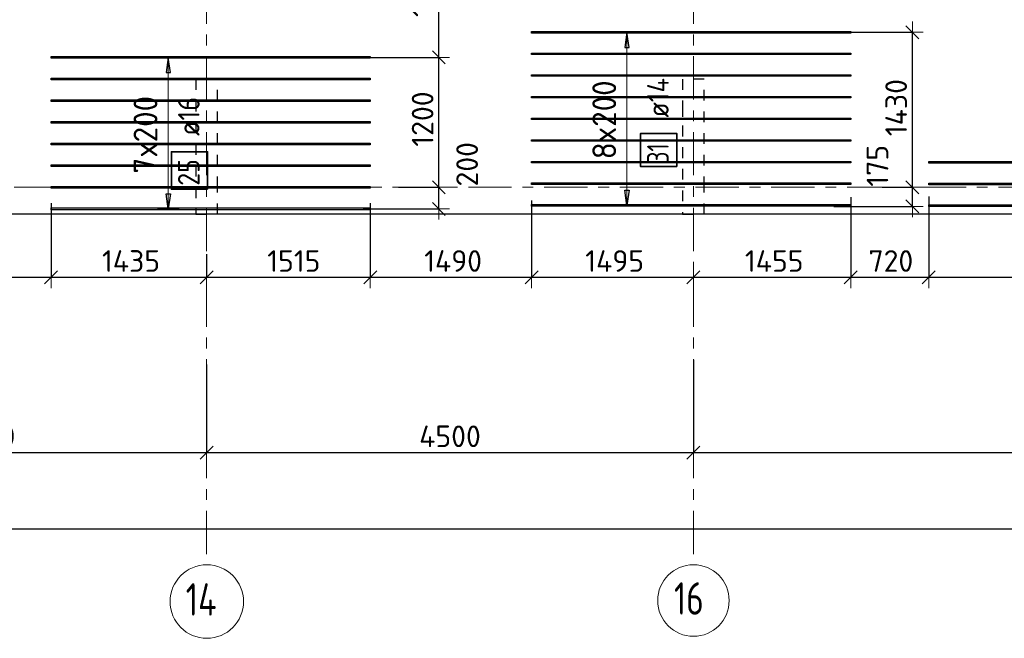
# Model space of a CAD drawing. Header units: metres. Extents: x -38 to 97, y -15 to 21.
# Tile 28 of 132: x 35.22 to 44.32, y -4.17 to 1.55. Entities that reach past the tile are written whole.
import ezdxf

# ---------------------------------------------------------------- set-up
doc = ezdxf.new("R2010")
doc.units = ezdxf.units.M
doc.header["$PDMODE"] = 65
for name, pattern in [('______11', [0.5, 0.4, -0.05, 0, -0.05]), ('______2', [0.0405, 0.03, -0.0105]), ('______5', [1.1, 0.8, -0.1, 0.1, -0.1])]:
    doc.linetypes.add(name, pattern=pattern)
for name, color, linetype, lineweight in [('XR$2$Осевая линия (1)', 7, '______5', 13), ('XR$2$Размерная линия (1)', 7, 'Continuous', 13), ('XR$4$Перекрытие (1)', 7, 'Continuous', 35), ('XR$4$Размерная линия (1)', 7, 'Continuous', 13)]:
    doc.layers.add(name, color=color, linetype=linetype, lineweight=lineweight)
doc.layers.add('XR$4$Арм.стержн.Доп. Арм верхн.зоны Х', color=7, linetype='Continuous', lineweight=35, true_color=0x8c8cff)
doc.layers.add('XR$6$Стена_ бетон несущ.', color=7, linetype='Continuous', lineweight=70, true_color=0xb4b496)
doc.styles.add('ISOCPEUR', font='txt')
doc.dimstyles.new('DIMSTYLE_3', dxfattribs={"dimtxt": 0.2, "dimasz": 0.2, "dimexe": 0, "dimexo": 0, "dimgap": 0.1, "dimtad": 2, "dimdec": 0, "dimlfac": 1000, "dimrnd": 5, "dimzin": 12, "dimdsep": 46, "dimtxsty": 'ISOCPEUR', "dimblk1": 'ALL_ML_STRICH', "dimblk2": 'ALL_ML_STRICH', "dimsah": 1, "dimcen": 0, "dimclrd": 7, "dimclre": 256, "dimclrt": 7, "dimadec": 0, "dimazin": 0, "dimtfac": 1, "dimtdec": 0, "dimtix": 1, "dimtmove": 2, "dimatfit": 3, "dimfxl": 0, "dimtzin": 0, "dimlwd": 0, "dimlwe": -3, "dimarcsym": 0})
doc.dimstyles.new('DIMSTYLE_33', dxfattribs={"dimtxt": 0.2, "dimasz": 0.2, "dimexe": 0, "dimexo": 0, "dimgap": 0.1, "dimtad": 2, "dimdec": 0, "dimlfac": 1000, "dimrnd": 5, "dimzin": 12, "dimdsep": 46, "dimtxsty": 'ISOCPEUR', "dimblk1": 'ALL_ML_STRICH', "dimblk2": 'ALL_ML_STRICH', "dimsah": 1, "dimcen": 0, "dimclrd": 7, "dimclre": 256, "dimclrt": 7, "dimadec": 0, "dimazin": 0, "dimtfac": 1, "dimtdec": 0, "dimtix": 1, "dimtmove": 2, "dimatfit": 3, "dimfxl": 0, "dimtvp": 1.2, "dimtzin": 0, "dimlwd": 0, "dimlwe": -3, "dimarcsym": 0})
doc.dimstyles.new('DIMSTYLE_34', dxfattribs={"dimtxt": 0.2, "dimasz": 0.2, "dimexe": 0, "dimexo": 0, "dimgap": 0.1, "dimtad": 0, "dimdec": 0, "dimlfac": 1000, "dimrnd": 5, "dimzin": 12, "dimdsep": 46, "dimtxsty": 'ISOCPEUR', "dimblk1": 'ALL_ML_STRICH', "dimblk2": 'ALL_ML_STRICH', "dimsah": 1, "dimcen": 0, "dimclrd": 7, "dimclre": 256, "dimclrt": 7, "dimadec": 0, "dimazin": 0, "dimtfac": 1, "dimtdec": 0, "dimtix": 1, "dimtmove": 2, "dimatfit": 3, "dimfxl": 0, "dimtvp": 1.2, "dimtzin": 0, "dimlwd": 0, "dimlwe": -3, "dimarcsym": 0})

# ---------------------------------------------------------------- blocks, each defined once
blk = doc.blocks.new('ALL_ML_STRICH')
at = {"color": 0, "linetype": 'ByBlock', "lineweight": -2}
for p, q in [((0, -0.5), (0, 0.5)), ((-1, 0), (0.5, 0)), ((-0.3, -0.3), (0.3, 0.3))]:
    blk.add_line(p, q, dxfattribs=at)
blk = doc.blocks.new('*D12')
at = {"layer": 'DEFPOINTS', "color": 7, "linetype": 'Continuous', "lineweight": 13, "transparency": 33554687}
for p in [(0.5, -3.1033), (0.5, -3.1563), (61.6, -3.1401)]:
    blk.add_point(p, dxfattribs=at)
at = {"layer": 'XR$2$Размерная линия (1)', "color": 9, "linetype": 'Continuous', "lineweight": -2, "true_color": 0xc7c7c7, "transparency": 33554687}
for p, q in [((0.5, -3.1233), (0.5, -3.1563)), ((61.6, -3.1563), (61.6, -3.1563))]:
    blk.add_line(p, q, dxfattribs=at)
at = {"layer": 'XR$2$Размерная линия (1)', "color": 7, "linetype": 'Continuous', "lineweight": -2, "transparency": 33554687}
blk.add_line((0.5, -3.1563), (61.6, -3.1563), dxfattribs=at)
at = {"layer": 'XR$2$Размерная линия (1)', "color": 7, "linetype": 'Continuous', "lineweight": 13, "transparency": 33554687, "xscale": 0.2, "yscale": 0.2, "zscale": 0.2, "rotation": 180}
blk.add_blockref('ALL_ML_STRICH', (0.5, -3.1563), dxfattribs=at)
at = {"layer": 'XR$2$Размерная линия (1)', "color": 7, "linetype": 'Continuous', "lineweight": 13, "transparency": 33554687, "xscale": 0.2, "yscale": 0.2, "zscale": 0.2}
blk.add_blockref('ALL_ML_STRICH', (61.6, -3.1563), dxfattribs=at)
at = {"layer": 'XR$2$Размерная линия (1)', "color": 7, "linetype": 'Continuous', "lineweight": 13, "transparency": 33554687, "insert": (31.1, -3.0063), "char_height": 0.2, "width": 1, "attachment_point": 5, "style": 'ISOCPEUR'}
blk.add_mtext('\\A1;{61100}', dxfattribs=at)
blk = doc.blocks.new('*D21')
at = {"layer": 'DEFPOINTS', "color": 7, "linetype": 'Continuous', "lineweight": 13, "transparency": 33554687}
for p in [(36.95, -1.6172), (32.85, -2.452), (32.85, -2.8182)]:
    blk.add_point(p, dxfattribs=at)
at = {"layer": 'XR$2$Размерная линия (1)', "color": 9, "linetype": 'Continuous', "lineweight": -2, "true_color": 0xc7c7c7, "transparency": 33554687}
for p, q in [((36.95, -1.6372), (36.95, -2.452)), ((32.85, -2.7982), (32.85, -2.452))]:
    blk.add_line(p, q, dxfattribs=at)
at = {"layer": 'XR$2$Размерная линия (1)', "color": 7, "linetype": 'Continuous', "lineweight": -2, "transparency": 33554687}
blk.add_line((32.85, -2.452), (36.95, -2.452), dxfattribs=at)
at = {"layer": 'XR$2$Размерная линия (1)', "color": 7, "linetype": 'Continuous', "lineweight": 13, "transparency": 33554687, "xscale": 0.2, "yscale": 0.2, "zscale": 0.2, "rotation": 180}
blk.add_blockref('ALL_ML_STRICH', (32.85, -2.452), dxfattribs=at)
at = {"layer": 'XR$2$Размерная линия (1)', "color": 7, "linetype": 'Continuous', "lineweight": 13, "transparency": 33554687, "xscale": 0.2, "yscale": 0.2, "zscale": 0.2}
blk.add_blockref('ALL_ML_STRICH', (36.95, -2.452), dxfattribs=at)
at = {"layer": 'XR$2$Размерная линия (1)', "color": 7, "linetype": 'Continuous', "lineweight": 13, "transparency": 33554687, "insert": (34.92, -2.302), "char_height": 0.2, "width": 0.8, "attachment_point": 5, "style": 'ISOCPEUR'}
blk.add_mtext('\\A1;{4100}', dxfattribs=at)
blk = doc.blocks.new('*D22')
at = {"layer": 'DEFPOINTS', "color": 7, "linetype": 'Continuous', "lineweight": 13, "transparency": 33554687}
for p in [(36.95, -1.6172), (41.45, -1.5748), (36.95, -2.452)]:
    blk.add_point(p, dxfattribs=at)
at = {"layer": 'XR$2$Размерная линия (1)', "color": 9, "linetype": 'Continuous', "lineweight": -2, "true_color": 0xc7c7c7, "transparency": 33554687}
for p, q in [((36.95, -1.6372), (36.95, -2.452)), ((41.45, -1.5948), (41.45, -2.452))]:
    blk.add_line(p, q, dxfattribs=at)
at = {"layer": 'XR$2$Размерная линия (1)', "color": 7, "linetype": 'Continuous', "lineweight": -2, "transparency": 33554687}
blk.add_line((36.95, -2.452), (41.45, -2.452), dxfattribs=at)
at = {"layer": 'XR$2$Размерная линия (1)', "color": 7, "linetype": 'Continuous', "lineweight": 13, "transparency": 33554687, "xscale": 0.2, "yscale": 0.2, "zscale": 0.2, "rotation": 180}
blk.add_blockref('ALL_ML_STRICH', (36.95, -2.452), dxfattribs=at)
at = {"layer": 'XR$2$Размерная линия (1)', "color": 7, "linetype": 'Continuous', "lineweight": 13, "transparency": 33554687, "xscale": 0.2, "yscale": 0.2, "zscale": 0.2}
blk.add_blockref('ALL_ML_STRICH', (41.45, -2.452), dxfattribs=at)
at = {"layer": 'XR$2$Размерная линия (1)', "color": 7, "linetype": 'Continuous', "lineweight": 13, "transparency": 33554687, "insert": (39.2, -2.302), "char_height": 0.2, "width": 0.8, "attachment_point": 5, "style": 'ISOCPEUR'}
blk.add_mtext('\\A1;{4500}', dxfattribs=at)
blk = doc.blocks.new('*D23')
at = {"layer": 'DEFPOINTS', "color": 7, "linetype": 'Continuous', "lineweight": 13, "transparency": 33554687}
for p in [(41.45, -1.5748), (48.15, -1.6059), (41.45, -2.452)]:
    blk.add_point(p, dxfattribs=at)
at = {"layer": 'XR$2$Размерная линия (1)', "color": 9, "linetype": 'Continuous', "lineweight": -2, "true_color": 0xc7c7c7, "transparency": 33554687}
for p, q in [((41.45, -1.5948), (41.45, -2.452)), ((48.15, -1.6259), (48.15, -2.452))]:
    blk.add_line(p, q, dxfattribs=at)
at = {"layer": 'XR$2$Размерная линия (1)', "color": 7, "linetype": 'Continuous', "lineweight": -2, "transparency": 33554687}
blk.add_line((41.45, -2.452), (48.15, -2.452), dxfattribs=at)
at = {"layer": 'XR$2$Размерная линия (1)', "color": 7, "linetype": 'Continuous', "lineweight": 13, "transparency": 33554687, "xscale": 0.2, "yscale": 0.2, "zscale": 0.2, "rotation": 180}
blk.add_blockref('ALL_ML_STRICH', (41.45, -2.452), dxfattribs=at)
at = {"layer": 'XR$2$Размерная линия (1)', "color": 7, "linetype": 'Continuous', "lineweight": 13, "transparency": 33554687, "xscale": 0.2, "yscale": 0.2, "zscale": 0.2}
blk.add_blockref('ALL_ML_STRICH', (48.15, -2.452), dxfattribs=at)
at = {"layer": 'XR$2$Размерная линия (1)', "color": 7, "linetype": 'Continuous', "lineweight": 13, "transparency": 33554687, "insert": (44.81, -2.302), "char_height": 0.2, "width": 0.8, "attachment_point": 5, "style": 'ISOCPEUR'}
blk.add_mtext('\\A1;{6700}', dxfattribs=at)
blk = doc.blocks.new('*D407')
at = {"layer": 'DEFPOINTS', "color": 7, "linetype": 'Continuous', "lineweight": 13, "transparency": 33554687}
for p in [(38.7032, 0), (38.3778, -0.1998), (39.0968, -0.1998)]:
    blk.add_point(p, dxfattribs=at)
at = {"layer": 'XR$4$Размерная линия (1)', "color": 9, "linetype": 'Continuous', "lineweight": -2, "true_color": 0xc7c7c7, "transparency": 33554687}
for p, q in [((38.7232, 0), (39.0968, 0)), ((38.3978, -0.1998), (39.0968, -0.1998))]:
    blk.add_line(p, q, dxfattribs=at)
at = {"layer": 'XR$4$Размерная линия (1)', "color": 7, "linetype": 'Continuous', "lineweight": -2, "transparency": 33554687}
blk.add_line((39.0968, -0.1998), (39.0968, 0), dxfattribs=at)
at = {"layer": 'XR$4$Размерная линия (1)', "color": 7, "linetype": 'Continuous', "lineweight": 13, "transparency": 33554687, "xscale": 0.2, "yscale": 0.2, "zscale": 0.2}
for p, rotation in [((39.0968, 0), 90), ((39.0968, -0.1998), 270)]:
    blk.add_blockref('ALL_ML_STRICH', p, dxfattribs=dict(at, rotation=rotation))
at = {"layer": 'XR$4$Размерная линия (1)', "color": 7, "linetype": 'Continuous', "lineweight": 13, "transparency": 33554687, "insert": (39.3585, 0.2121), "char_height": 0.2, "width": 0.6, "attachment_point": 5, "rotation": 90, "style": 'ISOCPEUR'}
blk.add_mtext('\\A1;{200}', dxfattribs=at)
blk = doc.blocks.new('*D408')
at = {"layer": 'DEFPOINTS', "color": 7, "linetype": 'Continuous', "lineweight": 13, "transparency": 33554687}
for p in [(38.3464, 1.2002), (38.7032, 0), (39.0968, 0)]:
    blk.add_point(p, dxfattribs=at)
at = {"layer": 'XR$4$Размерная линия (1)', "color": 9, "linetype": 'Continuous', "lineweight": -2, "true_color": 0xc7c7c7, "transparency": 33554687}
for p, q in [((38.3664, 1.2002), (39.0968, 1.2002)), ((38.7232, 0), (39.0968, 0))]:
    blk.add_line(p, q, dxfattribs=at)
at = {"layer": 'XR$4$Размерная линия (1)', "color": 7, "linetype": 'Continuous', "lineweight": -2, "transparency": 33554687}
blk.add_line((39.0968, 0), (39.0968, 1.2002), dxfattribs=at)
at = {"layer": 'XR$4$Размерная линия (1)', "color": 7, "linetype": 'Continuous', "lineweight": 13, "transparency": 33554687, "xscale": 0.2, "yscale": 0.2, "zscale": 0.2}
for p, rotation in [((39.0968, 1.2002), 90), ((39.0968, 0), 270)]:
    blk.add_blockref('ALL_ML_STRICH', p, dxfattribs=dict(at, rotation=rotation))
at = {"layer": 'XR$4$Размерная линия (1)', "color": 7, "linetype": 'Continuous', "lineweight": 13, "transparency": 33554687, "insert": (38.9468, 0.6301), "char_height": 0.2, "width": 0.8, "attachment_point": 5, "rotation": 90, "style": 'ISOCPEUR'}
blk.add_mtext('\\A1;{1200}', dxfattribs=at)
blk = doc.blocks.new('*D409')
at = {"layer": 'DEFPOINTS', "color": 7, "linetype": 'Continuous', "lineweight": 13, "transparency": 33554687}
for p in [(38.3869, 2.4052), (38.3464, 1.2002), (39.0968, 1.2002)]:
    blk.add_point(p, dxfattribs=at)
at = {"layer": 'XR$4$Размерная линия (1)', "color": 9, "linetype": 'Continuous', "lineweight": -2, "true_color": 0xc7c7c7, "transparency": 33554687}
for p, q in [((38.4069, 2.4052), (39.0968, 2.4052)), ((38.3664, 1.2002), (39.0968, 1.2002))]:
    blk.add_line(p, q, dxfattribs=at)
at = {"layer": 'XR$4$Размерная линия (1)', "color": 7, "linetype": 'Continuous', "lineweight": -2, "transparency": 33554687}
blk.add_line((39.0968, 1.2002), (39.0968, 2.4052), dxfattribs=at)
at = {"layer": 'XR$4$Размерная линия (1)', "color": 7, "linetype": 'Continuous', "lineweight": 13, "transparency": 33554687, "xscale": 0.2, "yscale": 0.2, "zscale": 0.2}
for p, rotation in [((39.0968, 2.4052), 90), ((39.0968, 1.2002), 270)]:
    blk.add_blockref('ALL_ML_STRICH', p, dxfattribs=dict(at, rotation=rotation))
at = {"layer": 'XR$4$Размерная линия (1)', "color": 7, "linetype": 'Continuous', "lineweight": 13, "transparency": 33554687, "insert": (38.9468, 1.8327), "char_height": 0.2, "width": 0.8, "attachment_point": 5, "rotation": 90, "style": 'ISOCPEUR'}
blk.add_mtext('\\A1;{1205}', dxfattribs=at)
blk = doc.blocks.new('*D417')
at = {"layer": 'DEFPOINTS', "color": 7, "linetype": 'Continuous', "lineweight": 13, "transparency": 33554687}
for p in [(35.5129, -0.1274), (33.95, -0.2068), (33.95, -0.8318)]:
    blk.add_point(p, dxfattribs=at)
at = {"layer": 'XR$4$Размерная линия (1)', "color": 9, "linetype": 'Continuous', "lineweight": -2, "true_color": 0xc7c7c7, "transparency": 33554687}
for p, q in [((35.5129, -0.1474), (35.5129, -0.8318)), ((33.95, -0.2268), (33.95, -0.8318))]:
    blk.add_line(p, q, dxfattribs=at)
at = {"layer": 'XR$4$Размерная линия (1)', "color": 7, "linetype": 'Continuous', "lineweight": -2, "transparency": 33554687}
blk.add_line((33.95, -0.8318), (35.5129, -0.8318), dxfattribs=at)
at = {"layer": 'XR$4$Размерная линия (1)', "color": 7, "linetype": 'Continuous', "lineweight": 13, "transparency": 33554687, "xscale": 0.2, "yscale": 0.2, "zscale": 0.2, "rotation": 180}
blk.add_blockref('ALL_ML_STRICH', (33.95, -0.8318), dxfattribs=at)
at = {"layer": 'XR$4$Размерная линия (1)', "color": 7, "linetype": 'Continuous', "lineweight": 13, "transparency": 33554687, "xscale": 0.2, "yscale": 0.2, "zscale": 0.2}
blk.add_blockref('ALL_ML_STRICH', (35.5129, -0.8318), dxfattribs=at)
at = {"layer": 'XR$4$Размерная линия (1)', "color": 7, "linetype": 'Continuous', "lineweight": 13, "transparency": 33554687, "insert": (34.7614, -0.6818), "char_height": 0.2, "width": 0.8, "attachment_point": 5, "style": 'ISOCPEUR'}
blk.add_mtext('\\A1;{1565}', dxfattribs=at)
blk = doc.blocks.new('*D418')
at = {"layer": 'DEFPOINTS', "color": 7, "linetype": 'Continuous', "lineweight": 13, "transparency": 33554687}
for p in [(35.5129, -0.1274), (36.95, -0.5997), (35.5129, -0.8318)]:
    blk.add_point(p, dxfattribs=at)
at = {"layer": 'XR$4$Размерная линия (1)', "color": 9, "linetype": 'Continuous', "lineweight": -2, "true_color": 0xc7c7c7, "transparency": 33554687}
for p, q in [((35.5129, -0.1474), (35.5129, -0.8318)), ((36.95, -0.6197), (36.95, -0.8318))]:
    blk.add_line(p, q, dxfattribs=at)
at = {"layer": 'XR$4$Размерная линия (1)', "color": 7, "linetype": 'Continuous', "lineweight": -2, "transparency": 33554687}
blk.add_line((35.5129, -0.8318), (36.95, -0.8318), dxfattribs=at)
at = {"layer": 'XR$4$Размерная линия (1)', "color": 7, "linetype": 'Continuous', "lineweight": 13, "transparency": 33554687, "xscale": 0.2, "yscale": 0.2, "zscale": 0.2, "rotation": 180}
blk.add_blockref('ALL_ML_STRICH', (35.5129, -0.8318), dxfattribs=at)
at = {"layer": 'XR$4$Размерная линия (1)', "color": 7, "linetype": 'Continuous', "lineweight": 13, "transparency": 33554687, "xscale": 0.2, "yscale": 0.2, "zscale": 0.2}
blk.add_blockref('ALL_ML_STRICH', (36.95, -0.8318), dxfattribs=at)
at = {"layer": 'XR$4$Размерная линия (1)', "color": 7, "linetype": 'Continuous', "lineweight": 13, "transparency": 33554687, "insert": (36.2514, -0.6818), "char_height": 0.2, "width": 0.8, "attachment_point": 5, "style": 'ISOCPEUR'}
blk.add_mtext('\\A1;{1435}', dxfattribs=at)
blk = doc.blocks.new('*D419')
at = {"layer": 'DEFPOINTS', "color": 7, "linetype": 'Continuous', "lineweight": 13, "transparency": 33554687}
for p in [(38.4629, -0.1262), (36.95, -0.5997), (36.95, -0.8318)]:
    blk.add_point(p, dxfattribs=at)
at = {"layer": 'XR$4$Размерная линия (1)', "color": 9, "linetype": 'Continuous', "lineweight": -2, "true_color": 0xc7c7c7, "transparency": 33554687}
for p, q in [((38.4629, -0.1462), (38.4629, -0.8318)), ((36.95, -0.6197), (36.95, -0.8318))]:
    blk.add_line(p, q, dxfattribs=at)
at = {"layer": 'XR$4$Размерная линия (1)', "color": 7, "linetype": 'Continuous', "lineweight": -2, "transparency": 33554687}
blk.add_line((36.95, -0.8318), (38.4629, -0.8318), dxfattribs=at)
at = {"layer": 'XR$4$Размерная линия (1)', "color": 7, "linetype": 'Continuous', "lineweight": 13, "transparency": 33554687, "xscale": 0.2, "yscale": 0.2, "zscale": 0.2, "rotation": 180}
blk.add_blockref('ALL_ML_STRICH', (36.95, -0.8318), dxfattribs=at)
at = {"layer": 'XR$4$Размерная линия (1)', "color": 7, "linetype": 'Continuous', "lineweight": 13, "transparency": 33554687, "xscale": 0.2, "yscale": 0.2, "zscale": 0.2}
blk.add_blockref('ALL_ML_STRICH', (38.4629, -0.8318), dxfattribs=at)
at = {"layer": 'XR$4$Размерная линия (1)', "color": 7, "linetype": 'Continuous', "lineweight": 13, "transparency": 33554687, "insert": (37.7564, -0.6818), "char_height": 0.2, "width": 0.8, "attachment_point": 5, "style": 'ISOCPEUR'}
blk.add_mtext('\\A1;{1515}', dxfattribs=at)
blk = doc.blocks.new('*D420')
at = {"layer": 'DEFPOINTS', "color": 7, "linetype": 'Continuous', "lineweight": 13, "transparency": 33554687}
for p in [(38.4629, -0.1262), (39.9544, -0.1018), (38.4629, -0.8318)]:
    blk.add_point(p, dxfattribs=at)
at = {"layer": 'XR$4$Размерная линия (1)', "color": 9, "linetype": 'Continuous', "lineweight": -2, "true_color": 0xc7c7c7, "transparency": 33554687}
for p, q in [((38.4629, -0.1462), (38.4629, -0.8318)), ((39.9544, -0.1218), (39.9544, -0.8318))]:
    blk.add_line(p, q, dxfattribs=at)
at = {"layer": 'XR$4$Размерная линия (1)', "color": 7, "linetype": 'Continuous', "lineweight": -2, "transparency": 33554687}
blk.add_line((38.4629, -0.8318), (39.9544, -0.8318), dxfattribs=at)
at = {"layer": 'XR$4$Размерная линия (1)', "color": 7, "linetype": 'Continuous', "lineweight": 13, "transparency": 33554687, "xscale": 0.2, "yscale": 0.2, "zscale": 0.2, "rotation": 180}
blk.add_blockref('ALL_ML_STRICH', (38.4629, -0.8318), dxfattribs=at)
at = {"layer": 'XR$4$Размерная линия (1)', "color": 7, "linetype": 'Continuous', "lineweight": 13, "transparency": 33554687, "xscale": 0.2, "yscale": 0.2, "zscale": 0.2}
blk.add_blockref('ALL_ML_STRICH', (39.9544, -0.8318), dxfattribs=at)
at = {"layer": 'XR$4$Размерная линия (1)', "color": 7, "linetype": 'Continuous', "lineweight": 13, "transparency": 33554687, "insert": (39.2287, -0.6818), "char_height": 0.2, "width": 0.8, "attachment_point": 5, "style": 'ISOCPEUR'}
blk.add_mtext('\\A1;{1490}', dxfattribs=at)
blk = doc.blocks.new('*D421')
at = {"layer": 'DEFPOINTS', "color": 7, "linetype": 'Continuous', "lineweight": 13, "transparency": 33554687}
for p in [(39.9544, -0.1018), (41.45, -0.8169), (39.9544, -0.8318)]:
    blk.add_point(p, dxfattribs=at)
at = {"layer": 'XR$4$Размерная линия (1)', "color": 9, "linetype": 'Continuous', "lineweight": -2, "true_color": 0xc7c7c7, "transparency": 33554687}
for p, q in [((39.9544, -0.1218), (39.9544, -0.8318)), ((41.45, -0.8318), (41.45, -0.8318))]:
    blk.add_line(p, q, dxfattribs=at)
at = {"layer": 'XR$4$Размерная линия (1)', "color": 7, "linetype": 'Continuous', "lineweight": -2, "transparency": 33554687}
blk.add_line((39.9544, -0.8318), (41.45, -0.8318), dxfattribs=at)
at = {"layer": 'XR$4$Размерная линия (1)', "color": 7, "linetype": 'Continuous', "lineweight": 13, "transparency": 33554687, "xscale": 0.2, "yscale": 0.2, "zscale": 0.2, "rotation": 180}
blk.add_blockref('ALL_ML_STRICH', (39.9544, -0.8318), dxfattribs=at)
at = {"layer": 'XR$4$Размерная линия (1)', "color": 7, "linetype": 'Continuous', "lineweight": 13, "transparency": 33554687, "xscale": 0.2, "yscale": 0.2, "zscale": 0.2}
blk.add_blockref('ALL_ML_STRICH', (41.45, -0.8318), dxfattribs=at)
at = {"layer": 'XR$4$Размерная линия (1)', "color": 7, "linetype": 'Continuous', "lineweight": 13, "transparency": 33554687, "insert": (40.7222, -0.6818), "char_height": 0.2, "width": 0.8, "attachment_point": 5, "style": 'ISOCPEUR'}
blk.add_mtext('\\A1;{1495}', dxfattribs=at)
blk = doc.blocks.new('*D422')
at = {"layer": 'DEFPOINTS', "color": 7, "linetype": 'Continuous', "lineweight": 13, "transparency": 33554687}
for p in [(42.9044, -0.0732), (41.45, -0.8169), (41.45, -0.8318)]:
    blk.add_point(p, dxfattribs=at)
at = {"layer": 'XR$4$Размерная линия (1)', "color": 9, "linetype": 'Continuous', "lineweight": -2, "true_color": 0xc7c7c7, "transparency": 33554687}
for p, q in [((42.9044, -0.0932), (42.9044, -0.8318)), ((41.45, -0.8318), (41.45, -0.8318))]:
    blk.add_line(p, q, dxfattribs=at)
at = {"layer": 'XR$4$Размерная линия (1)', "color": 7, "linetype": 'Continuous', "lineweight": -2, "transparency": 33554687}
blk.add_line((41.45, -0.8318), (42.9044, -0.8318), dxfattribs=at)
at = {"layer": 'XR$4$Размерная линия (1)', "color": 7, "linetype": 'Continuous', "lineweight": 13, "transparency": 33554687, "xscale": 0.2, "yscale": 0.2, "zscale": 0.2, "rotation": 180}
blk.add_blockref('ALL_ML_STRICH', (41.45, -0.8318), dxfattribs=at)
at = {"layer": 'XR$4$Размерная линия (1)', "color": 7, "linetype": 'Continuous', "lineweight": 13, "transparency": 33554687, "xscale": 0.2, "yscale": 0.2, "zscale": 0.2}
blk.add_blockref('ALL_ML_STRICH', (42.9044, -0.8318), dxfattribs=at)
at = {"layer": 'XR$4$Размерная линия (1)', "color": 7, "linetype": 'Continuous', "lineweight": 13, "transparency": 33554687, "insert": (42.1972, -0.6818), "char_height": 0.2, "width": 0.8, "attachment_point": 5, "style": 'ISOCPEUR'}
blk.add_mtext('\\A1;{1455}', dxfattribs=at)
blk = doc.blocks.new('*D423')
at = {"layer": 'DEFPOINTS', "color": 7, "linetype": 'Continuous', "lineweight": 13, "transparency": 33554687}
for p in [(42.9044, -0.0732), (43.6263, -0.066), (42.9044, -0.8318)]:
    blk.add_point(p, dxfattribs=at)
at = {"layer": 'XR$4$Размерная линия (1)', "color": 9, "linetype": 'Continuous', "lineweight": -2, "true_color": 0xc7c7c7, "transparency": 33554687}
for p, q in [((43.6263, -0.086), (43.6263, -0.8318)), ((42.9044, -0.0932), (42.9044, -0.8318))]:
    blk.add_line(p, q, dxfattribs=at)
at = {"layer": 'XR$4$Размерная линия (1)', "color": 7, "linetype": 'Continuous', "lineweight": -2, "transparency": 33554687}
blk.add_line((42.9044, -0.8318), (43.6263, -0.8318), dxfattribs=at)
at = {"layer": 'XR$4$Размерная линия (1)', "color": 7, "linetype": 'Continuous', "lineweight": 13, "transparency": 33554687, "xscale": 0.2, "yscale": 0.2, "zscale": 0.2, "rotation": 180}
blk.add_blockref('ALL_ML_STRICH', (42.9044, -0.8318), dxfattribs=at)
at = {"layer": 'XR$4$Размерная линия (1)', "color": 7, "linetype": 'Continuous', "lineweight": 13, "transparency": 33554687, "xscale": 0.2, "yscale": 0.2, "zscale": 0.2}
blk.add_blockref('ALL_ML_STRICH', (43.6263, -0.8318), dxfattribs=at)
at = {"layer": 'XR$4$Размерная линия (1)', "color": 7, "linetype": 'Continuous', "lineweight": 13, "transparency": 33554687, "insert": (43.2754, -0.6818), "char_height": 0.2, "width": 0.6, "attachment_point": 5, "style": 'ISOCPEUR'}
blk.add_mtext('\\A1;{720}', dxfattribs=at)
blk = doc.blocks.new('*D424')
at = {"layer": 'DEFPOINTS', "color": 7, "linetype": 'Continuous', "lineweight": 13, "transparency": 33554687}
for p in [(43.6263, -0.066), (46.5763, -0.1001), (43.6263, -0.8318)]:
    blk.add_point(p, dxfattribs=at)
at = {"layer": 'XR$4$Размерная линия (1)', "color": 9, "linetype": 'Continuous', "lineweight": -2, "true_color": 0xc7c7c7, "transparency": 33554687}
for p, q in [((43.6263, -0.086), (43.6263, -0.8318)), ((46.5763, -0.1201), (46.5763, -0.8318))]:
    blk.add_line(p, q, dxfattribs=at)
at = {"layer": 'XR$4$Размерная линия (1)', "color": 7, "linetype": 'Continuous', "lineweight": -2, "transparency": 33554687}
blk.add_line((43.6263, -0.8318), (46.5763, -0.8318), dxfattribs=at)
at = {"layer": 'XR$4$Размерная линия (1)', "color": 7, "linetype": 'Continuous', "lineweight": 13, "transparency": 33554687, "xscale": 0.2, "yscale": 0.2, "zscale": 0.2, "rotation": 180}
blk.add_blockref('ALL_ML_STRICH', (43.6263, -0.8318), dxfattribs=at)
at = {"layer": 'XR$4$Размерная линия (1)', "color": 7, "linetype": 'Continuous', "lineweight": 13, "transparency": 33554687, "xscale": 0.2, "yscale": 0.2, "zscale": 0.2}
blk.add_blockref('ALL_ML_STRICH', (46.5763, -0.8318), dxfattribs=at)
at = {"layer": 'XR$4$Размерная линия (1)', "color": 7, "linetype": 'Continuous', "lineweight": 13, "transparency": 33554687, "insert": (45.1113, -0.6818), "char_height": 0.2, "width": 0.8, "attachment_point": 5, "style": 'ISOCPEUR'}
blk.add_mtext('\\A1;{2950}', dxfattribs=at)
blk = doc.blocks.new('*D438')
at = {"layer": 'DEFPOINTS', "color": 7, "linetype": 'Continuous', "lineweight": 13, "transparency": 33554687}
for p in [(43.1738, 0), (42.7278, -0.1769), (43.4745, -0.1769)]:
    blk.add_point(p, dxfattribs=at)
at = {"layer": 'XR$4$Размерная линия (1)', "color": 9, "linetype": 'Continuous', "lineweight": -2, "true_color": 0xc7c7c7, "transparency": 33554687}
for p, q in [((43.1938, 0), (43.4745, 0)), ((42.7478, -0.1769), (43.4745, -0.1769))]:
    blk.add_line(p, q, dxfattribs=at)
at = {"layer": 'XR$4$Размерная линия (1)', "color": 7, "linetype": 'Continuous', "lineweight": -2, "transparency": 33554687}
blk.add_line((43.4745, -0.1769), (43.4745, 0), dxfattribs=at)
at = {"layer": 'XR$4$Размерная линия (1)', "color": 7, "linetype": 'Continuous', "lineweight": 13, "transparency": 33554687, "xscale": 0.2, "yscale": 0.2, "zscale": 0.2}
for p, rotation in [((43.4745, 0), 90), ((43.4745, -0.1769), 270)]:
    blk.add_blockref('ALL_ML_STRICH', p, dxfattribs=dict(at, rotation=rotation))
at = {"layer": 'XR$4$Размерная линия (1)', "color": 7, "linetype": 'Continuous', "lineweight": 13, "transparency": 33554687, "insert": (43.1518, 0.198), "char_height": 0.2, "width": 0.6, "attachment_point": 5, "rotation": 90, "style": 'ISOCPEUR'}
blk.add_mtext('\\A1;{175}', dxfattribs=at)
blk = doc.blocks.new('*D439')
at = {"layer": 'DEFPOINTS', "color": 7, "linetype": 'Continuous', "lineweight": 13, "transparency": 33554687}
for p in [(42.8089, 1.4321), (43.1738, 0), (43.4745, 0)]:
    blk.add_point(p, dxfattribs=at)
at = {"layer": 'XR$4$Размерная линия (1)', "color": 9, "linetype": 'Continuous', "lineweight": -2, "true_color": 0xc7c7c7, "transparency": 33554687}
for p, q in [((42.8289, 1.4321), (43.4745, 1.4321)), ((43.1938, 0), (43.4745, 0))]:
    blk.add_line(p, q, dxfattribs=at)
at = {"layer": 'XR$4$Размерная линия (1)', "color": 7, "linetype": 'Continuous', "lineweight": -2, "transparency": 33554687}
blk.add_line((43.4745, 0), (43.4745, 1.4321), dxfattribs=at)
at = {"layer": 'XR$4$Размерная линия (1)', "color": 7, "linetype": 'Continuous', "lineweight": 13, "transparency": 33554687, "xscale": 0.2, "yscale": 0.2, "zscale": 0.2}
for p, rotation in [((43.4745, 1.4321), 90), ((43.4745, 0), 270)]:
    blk.add_blockref('ALL_ML_STRICH', p, dxfattribs=dict(at, rotation=rotation))
at = {"layer": 'XR$4$Размерная линия (1)', "color": 7, "linetype": 'Continuous', "lineweight": 13, "transparency": 33554687, "insert": (43.3245, 0.736), "char_height": 0.2, "width": 0.8, "attachment_point": 5, "rotation": 90, "style": 'ISOCPEUR'}
blk.add_mtext('\\A1;{1430}', dxfattribs=at)

msp = doc.modelspace()

# ---------------------------------------------------------------- linework, layer by layer
at = {"layer": 'XR$2$Осевая линия (1)', "color": 253, "linetype": '______11', "lineweight": 13, "true_color": 0xa0a0a0, "transparency": 33554687}
for p, q in [((36.95, -3.39), (36.95, 8.76)), ((41.45, -3.39), (41.45, 8.13)), ((-2.63, 0), (62.6, 0))]:
    msp.add_line(p, q, dxfattribs=at)
at = {"layer": 'XR$2$Осевая линия (1)', "color": 7, "linetype": 'Continuous', "lineweight": 13, "transparency": 33554687}
for centre, radius in [((36.9521, -3.8291), 0.3396), ((41.4504, -3.8199), 0.3304)]:
    msp.add_circle(centre, radius, dxfattribs=at)
at = {"layer": 'XR$4$Арм.стержн.Доп. Арм верхн.зоны Х', "color": 253, "linetype": 'Continuous', "lineweight": -3, "true_color": 0xa0a0a0, "transparency": 33554687}
for p, q in [((40.8361, 1.4321), (40.7361, 1.4321)), ((40.8361, 1.4321), (40.9361, 1.4321)), ((36.5955, 1.2002), (36.4955, 1.2002)), ((36.5955, 1.2002), (36.6955, 1.2002)), ((40.8361, -0.1679), (40.7361, -0.1679)), ((40.8361, -0.1679), (40.9361, -0.1679)), ((36.5955, -0.1998), (36.4955, -0.1998)), ((36.5955, -0.1998), (36.6955, -0.1998))]:
    msp.add_line(p, q, dxfattribs=at)
at = {"layer": 'XR$4$Арм.стержн.Доп. Арм верхн.зоны Х', "color": 7, "linetype": 'Continuous', "lineweight": 25, "transparency": 33554687}
for p, q in [((40.8361, 1.4321), (40.8161, 1.2921)), ((40.8561, 1.2921), (40.8361, 1.4321)), ((40.8161, 1.2921), (40.8561, 1.2921)), ((36.5955, 1.2002), (36.5755, 1.0602)), ((36.6155, 1.0602), (36.5955, 1.2002)), ((36.5755, 1.0602), (36.6155, 1.0602)), ((36.5955, -0.1998), (36.5755, -0.0598)), ((36.5755, -0.0598), (36.6155, -0.0598)), ((36.6155, -0.0598), (36.5955, -0.1998)), ((40.8361, -0.1679), (40.8161, -0.0279)), ((40.8161, -0.0279), (40.8561, -0.0279)), ((40.8561, -0.0279), (40.8361, -0.1679))]:
    msp.add_line(p, q, dxfattribs=at)
at = {"layer": 'XR$4$Арм.стержн.Доп. Арм верхн.зоны Х', "color": 7, "linetype": 'Continuous', "lineweight": 13, "transparency": 33554687}
for p, q in [((40.8361, 1.4321), (40.8361, 1.4321)), ((40.8361, -0.1679), (40.8361, 1.4321)), ((36.5955, 1.2002), (36.5955, 1.2002)), ((36.5955, -0.1998), (36.5955, 1.2002)), ((40.8361, -0.1679), (40.8361, -0.1679)), ((36.5955, -0.1998), (36.5955, -0.1998))]:
    msp.add_line(p, q, dxfattribs=at)
at = {"layer": 'XR$4$Арм.стержн.Доп. Арм верхн.зоны Х', "color": 7, "linetype": 'Continuous', "lineweight": 25, "transparency": 33554687}
for points in [[(42.9044, 1.4251), (39.9544, 1.4251), (39.9544, 1.4391), (42.9044, 1.4391), (42.9044, 1.4251)], [(38.4629, 1.1922), (35.5129, 1.1922), (35.5129, 1.2082), (38.4629, 1.2082), (38.4629, 1.1922)], [(42.9044, 1.2251), (39.9544, 1.2251), (39.9544, 1.2391), (42.9044, 1.2391), (42.9044, 1.2251)], [(38.4629, 0.9922), (35.5129, 0.9922), (35.5129, 1.0082), (38.4629, 1.0082), (38.4629, 0.9922)], [(42.9044, 1.0251), (39.9544, 1.0251), (39.9544, 1.0391), (42.9044, 1.0391), (42.9044, 1.0251)], [(42.9044, 0.8251), (39.9544, 0.8251), (39.9544, 0.8391), (42.9044, 0.8391), (42.9044, 0.8251)], [(38.4629, 0.7922), (35.5129, 0.7922), (35.5129, 0.8082), (38.4629, 0.8082), (38.4629, 0.7922)], [(42.9044, 0.6251), (39.9544, 0.6251), (39.9544, 0.6391), (42.9044, 0.6391), (42.9044, 0.6251)], [(38.4629, 0.5922), (35.5129, 0.5922), (35.5129, 0.6082), (38.4629, 0.6082), (38.4629, 0.5922)], [(38.4629, 0.3922), (35.5129, 0.3922), (35.5129, 0.4082), (38.4629, 0.4082), (38.4629, 0.3922)], [(42.9044, 0.4251), (39.9544, 0.4251), (39.9544, 0.4391), (42.9044, 0.4391), (42.9044, 0.4251)], [(38.4629, 0.1922), (35.5129, 0.1922), (35.5129, 0.2082), (38.4629, 0.2082), (38.4629, 0.1922)], [(42.9044, 0.2251), (39.9544, 0.2251), (39.9544, 0.2391), (42.9044, 0.2391), (42.9044, 0.2251)], [(46.5763, 0.2224), (43.6263, 0.2224), (43.6263, 0.2364), (46.5763, 0.2364), (46.5763, 0.2224)], [(38.4629, -0.0078), (35.5129, -0.0078), (35.5129, 0.0082), (38.4629, 0.0082), (38.4629, -0.0078)], [(42.9044, 0.0251), (39.9544, 0.0251), (39.9544, 0.0391), (42.9044, 0.0391), (42.9044, 0.0251)], [(46.5763, 0.0224), (43.6263, 0.0224), (43.6263, 0.0364), (46.5763, 0.0364), (46.5763, 0.0224)], [(42.9044, -0.1749), (39.9544, -0.1749), (39.9544, -0.1609), (42.9044, -0.1609), (42.9044, -0.1749)], [(46.5763, -0.1776), (43.6263, -0.1776), (43.6263, -0.1636), (46.5763, -0.1636), (46.5763, -0.1776)], [(38.4629, -0.2078), (35.5129, -0.2078), (35.5129, -0.1918), (38.4629, -0.1918), (38.4629, -0.2078)]]:
    msp.add_lwpolyline(points, dxfattribs=at)
at = {"layer": 'XR$4$Арм.стержн.Доп. Арм верхн.зоны Х', "color": 7, "linetype": 'Continuous', "lineweight": 35, "transparency": 33554687}
for points in [[(41.2955, 0.1907), (41.2955, 0.4974), (40.9621, 0.4974), (40.9621, 0.1907), (41.2955, 0.1907)], [(36.9589, -0.0193), (36.9589, 0.3274), (36.6255, 0.3274), (36.6255, -0.0193), (36.9589, -0.0193)]]:
    msp.add_lwpolyline(points, dxfattribs=at)
at = {"layer": 'XR$4$Перекрытие (1)', "color": 7, "linetype": 'Continuous', "lineweight": 25, "transparency": 33554687}
msp.add_line((61.85, -0.2498), (32.725, -0.2498), dxfattribs=at)
at = {"layer": 'XR$6$Стена_ бетон несущ.', "color": 253, "linetype": '______2', "lineweight": -3, "true_color": 0xa0a0a0, "transparency": 33554687}
for p, q in [((37.05, 1), (36.85, 1)), ((36.85, 1), (36.85, 0)), ((37.05, 0), (37.05, 1)), ((41.55, 1), (41.35, 1)), ((41.35, 1), (41.35, 0.75)), ((41.55, 0), (41.55, 1)), ((41.35, 0.75), (41.35, 0.57)), ((41.35, 0.57), (41.35, -0.25)), ((36.85, 0), (36.85, -0.25)), ((37.05, -0.25), (37.05, 0)), ((41.55, -0.25), (41.55, 0)), ((36.85, -0.25), (37.05, -0.25)), ((41.35, -0.25), (41.55, -0.25))]:
    msp.add_line(p, q, dxfattribs=at)

# ---------------------------------------------------------------- texts
at = {"layer": 'XR$2$Осевая линия (1)', "color": 7, "linetype": 'Continuous', "lineweight": 13, "transparency": 33554687, "char_height": 0.3, "attachment_point": 7, "style": 'ISOCPEUR'}
for s, insert, width in [('\\W0.76;14', (36.7571, -3.9596), 0.504562), ('\\W0.75;16', (41.2704, -3.9504), 0.472281)]:
    msp.add_mtext(s, dxfattribs=dict(at, insert=insert, width=width))
at = {"layer": 'XR$4$Арм.стержн.Доп. Арм верхн.зоны Х', "color": 7, "linetype": 'Continuous', "lineweight": 13, "transparency": 33554687, "char_height": 0.22, "width": 0.873359, "attachment_point": 7, "rotation": 90, "style": 'ISOCPEUR'}
for s, insert in [('\\W0.95;8x200', (40.7361, 0.2581)), ('\\W0.95;7x200', (36.4955, 0.1262))]:
    msp.add_mtext(s, dxfattribs=dict(at, insert=insert))
at = {"layer": 'XR$4$Арм.стержн.Доп. Арм верхн.зоны Х', "color": 7, "linetype": 'Continuous', "lineweight": 25, "transparency": 33554687, "char_height": 0.2, "attachment_point": 7, "rotation": 90, "style": 'ISOCPEUR'}
for s, insert, width in [('\\W0.89; ø14 ', (41.2221, 0.5307), 0.769432), ('\\W0.89; ø16 ', (36.8855, 0.3607), 0.749105), ('\\W0.75;31', (41.2221, 0.2241), 0.314854), ('\\W0.87;25', (36.8855, 0.014), 0.367208)]:
    msp.add_mtext(s, dxfattribs=dict(at, insert=insert, width=width))

# ---------------------------------------------------------------- dimensions: what is measured, and where the dimension line sits
at = {"layer": 'XR$2$Размерная линия (1)', "color": 7, "linetype": 'Continuous', "lineweight": 13, "transparency": 33554687}
for base, p1, p2, picture, middle in [((36.95, -2.452), (32.85, -2.7982), (36.95, -1.6372), '*D21', (34.92, -2.302)), ((41.45, -2.452), (36.95, -1.6372), (41.45, -1.5948), '*D22', (39.2, -2.302)), ((48.15, -2.452), (41.45, -1.5948), (48.15, -1.6259), '*D23', (44.81, -2.302)), ((61.6, -3.1563), (0.5, -3.1233), (61.6, -3.1563), '*D12', (31.1, -3.0063))]:
    dim = msp.add_linear_dim(base=base, p1=p1, p2=p2, dimstyle='DIMSTYLE_3', override={"dimpost": '<>', "dimclrd": 7, "dimclre": 9, "dimclrt": 7, "dimlwd": 0, "dimlwe": 65533}, dxfattribs=at)
    dim.commit()
    dim.dimension.update_dxf_attribs({"geometry": picture, "text_midpoint": middle, "dimtype": 160})
at = {"layer": 'XR$4$Размерная линия (1)', "color": 7, "linetype": 'Continuous', "lineweight": 13, "transparency": 33554687}
for base, p1, p2, dimstyle, picture, middle in [((39.0968, 2.4052), (38.3664, 1.2002), (38.4069, 2.4052), 'DIMSTYLE_3', '*D409', (38.9468, 1.8327)), ((43.4745, 1.4321), (43.1938, 0), (42.8289, 1.4321), 'DIMSTYLE_3', '*D439', (43.3245, 0.736)), ((39.0968, 1.2002), (38.7232, 0), (38.3664, 1.2002), 'DIMSTYLE_3', '*D408', (38.9468, 0.6301)), ((39.0968, 0), (38.3978, -0.1998), (38.7232, 0), 'DIMSTYLE_34', '*D407', (39.3585, 0.2121)), ((43.4745, 0), (42.7478, -0.1769), (43.1938, 0), 'DIMSTYLE_33', '*D438', (43.1518, 0.198))]:
    dim = msp.add_linear_dim(base=base, p1=p1, p2=p2, angle=90, dimstyle=dimstyle, override={"dimpost": '<>', "dimclrd": 7, "dimclre": 9, "dimclrt": 7, "dimlwd": 0, "dimlwe": 65533}, dxfattribs=at)
    dim.commit()
    dim.dimension.update_dxf_attribs({"geometry": picture, "text_midpoint": middle, "dimtype": 160})
for base, p1, p2, picture, middle in [((42.9044, -0.8318), (41.45, -0.8318), (42.9044, -0.0932), '*D422', (42.1972, -0.6818)), ((43.6263, -0.8318), (42.9044, -0.0932), (43.6263, -0.086), '*D423', (43.2754, -0.6818)), ((46.5763, -0.8318), (43.6263, -0.086), (46.5763, -0.1201), '*D424', (45.1113, -0.6818)), ((35.5129, -0.8318), (33.95, -0.2268), (35.5129, -0.1474), '*D417', (34.7614, -0.6818)), ((36.95, -0.8318), (35.5129, -0.1474), (36.95, -0.6197), '*D418', (36.2514, -0.6818)), ((38.4629, -0.8318), (36.95, -0.6197), (38.4629, -0.1462), '*D419', (37.7564, -0.6818)), ((39.95445, -0.83182), (38.46287, -0.14618), (39.95445, -0.12185), '*D420', (39.22866, -0.68182)), ((41.45, -0.8318), (39.9544, -0.1218), (41.45, -0.8318), '*D421', (40.7222, -0.6818))]:
    dim = msp.add_linear_dim(base=base, p1=p1, p2=p2, dimstyle='DIMSTYLE_3', override={"dimpost": '<>', "dimclrd": 7, "dimclre": 9, "dimclrt": 7, "dimlwd": 0, "dimlwe": 65533}, dxfattribs=at)
    dim.commit()
    dim.dimension.update_dxf_attribs({"geometry": picture, "text_midpoint": middle, "dimtype": 160})

doc.saveas('drawing.dxf')
